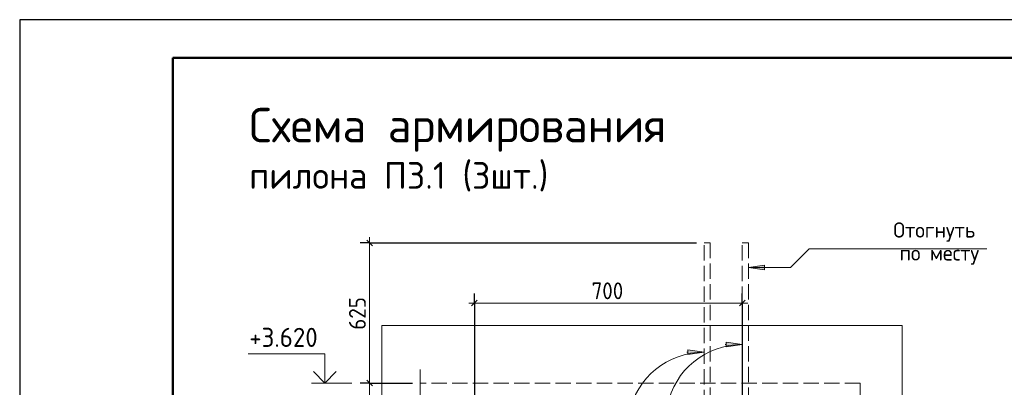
# Model space of a CAD drawing. Header units: millimetres. Extents: x 0 to 42000, y 0 to 29700.
# Tile 9 of 18: x 0 to 12870, y 24895 to 29700. Entities that reach past the tile are written whole.
import ezdxf

# ---------------------------------------------------------------- set-up
doc = ezdxf.new("R2010")
doc.units = ezdxf.units.MM
doc.linetypes.add('______2', pattern=[270, 200, -70])
for name, color, linetype, lineweight in [('Standard', 7, 'Continuous', 25), ('ЖБ Перекрытие верхний уровень', 7, 'Continuous', 18), ('Заголовок чертежа', 7, 'Continuous', 25), ('Позиционная метка диаметр_ шаг', 7, 'Continuous', 13), ('Примечания', 7, 'Continuous', 13), ('Размерная линия_ общее', 7, 'Continuous', 13)]:
    doc.layers.add(name, color=color, linetype=linetype, lineweight=lineweight)
doc.styles.add('ISOCPEUR', font='txt')

msp = doc.modelspace()

# ---------------------------------------------------------------- hatches: boundary and pattern name
at = {"layer": 'Примечания', "linetype": 'Continuous', "lineweight": 13, "transparency": 33554687}
msp.add_hatch(color=7, dxfattribs=at).paths.add_polyline_path([(9735, 26492), (9525, 26462), (9735, 26432)])
for points in [[(9235, 25485), (9445, 25455), (9235, 25425)], [(8735, 25385), (8945, 25355), (8735, 25325)]]:
    msp.add_hatch(color=7, dxfattribs=at).paths.add_polyline_path(points, flags=16)

# ---------------------------------------------------------------- linework, layer by layer
at = {"layer": 'Standard', "color": 7, "linetype": 'Continuous', "lineweight": 25, "transparency": 33554687}
msp.add_line((2000, 29200), (2000, 1058), dxfattribs=at)
at = {"layer": 'Standard', "color": 7, "linetype": 'Continuous', "lineweight": 13, "transparency": 33554687}
msp.add_line((4343, 24951), (3813, 24951), dxfattribs=at)
at = {"layer": 'Standard', "color": 7, "linetype": 'Continuous', "lineweight": 25, "transparency": 33554687}
msp.add_lwpolyline([(0, 0), (42000, 0), (42000, 29700), (0, 29700), (0, 0)], close=True, dxfattribs=at)
at = {"layer": 'Standard', "color": 7, "linetype": 'Continuous', "lineweight": 50, "transparency": 33554687}
msp.add_lwpolyline([(2000, 29200), (41500, 29200), (41500, 500), (2000, 500), (2000, 29200)], close=True, dxfattribs=at)
at = {"layer": 'Standard', "color": 7, "linetype": 'Continuous', "lineweight": 13, "transparency": 33554687}
for points in [[(23000, 29200), (2000, 29200), (2000, 500), (23000, 500), (23000, 29200)], [(3988, 24951), (3988, 25331), (2988, 25331)]]:
    msp.add_lwpolyline(points, dxfattribs=at)
at = {"layer": 'Standard', "color": 254, "linetype": 'Continuous', "lineweight": 18, "true_color": 0xc4c4ff, "transparency": 33554687}
msp.add_lwpolyline([(4735, 3051), (11535, 3051), (11535, 25701), (4735, 25701), (4735, 3051)], dxfattribs=at)
at = {"layer": 'Standard', "color": 7, "linetype": 'Continuous', "lineweight": 35, "transparency": 33554687}
msp.add_lwpolyline([(4136, 25100), (3988, 24951), (3839, 25100)], dxfattribs=at)
at = {"layer": 'ЖБ Перекрытие верхний уровень', "color": 7, "linetype": '______2', "lineweight": 18, "transparency": 33554687}
for p, q in [((10985, 24951), (5235, 24951)), ((10985, 23951), (10985, 24951))]:
    msp.add_line(p, q, dxfattribs=at)
at = {"layer": 'Примечания', "color": 7, "linetype": '______2', "lineweight": 13, "transparency": 33554687}
for p, q in [((8945, 24394), (8945, 26782)), ((8945, 26782), (9025, 26782)), ((9025, 26782), (9025, 24382)), ((9445, 24394), (9445, 26782)), ((9445, 26782), (9525, 26782)), ((9525, 26782), (9525, 24382))]:
    msp.add_line(p, q, dxfattribs=at)
at = {"layer": 'Примечания', "color": 7, "linetype": 'Continuous', "lineweight": 13, "transparency": 33554687}
for p, q in [((9735, 26492), (9525, 26462)), ((9525, 26462), (9525, 26462)), ((9525, 26462), (9525, 26462)), ((9525, 26462), (9525, 26462)), ((9525, 26462), (9735, 26432)), ((9735, 26432), (9735, 26492)), ((9735, 26462), (9750, 26462)), ((9235, 25425), (9235, 25485)), ((9235, 25485), (9445, 25455)), ((8735, 25355), (8720, 25355)), ((8735, 25325), (8735, 25385)), ((8735, 25385), (8945, 25355)), ((8945, 25355), (8735, 25325)), ((8945, 25355), (8945, 25355)), ((8945, 25355), (8945, 25355)), ((8945, 25355), (8945, 25355)), ((9235, 25455), (9220, 25455)), ((9445, 25455), (9235, 25425)), ((9445, 25455), (9445, 25455)), ((9445, 25455), (9445, 25455)), ((9445, 25455), (9445, 25455)), ((5235, 25126), (5235, 24492))]:
    msp.add_line(p, q, dxfattribs=at)
msp.add_lwpolyline([(12640, 26707), (10320, 26707), (10075, 26462), (9525, 26462)], dxfattribs=at)
for centre in [(8945, 24355), (9445, 24455)]:
    msp.add_arc(centre, 1000, 90, 168.397, dxfattribs=at)
at = {"layer": 'Размерная линия_ общее', "color": 253, "linetype": 'Continuous', "lineweight": -3, "true_color": 0xa0a0a0, "transparency": 33554687}
for p, q in [((4574, 26782), (4449, 26782)), ((4574, 26782), (4699, 26782)), ((4574, 26782), (8845, 26782)), ((5945, 25996), (5945, 26121)), ((9445, 25996), (9445, 26121)), ((5945, 25996), (5945, 25871)), ((5945, 25996), (5945, 24756)), ((9445, 25996), (9445, 25871)), ((9445, 25996), (9445, 24756)), ((4574, 24951), (4449, 24951)), ((4574, 24951), (4699, 24951)), ((4574, 24951), (5135, 24951))]:
    msp.add_line(p, q, dxfattribs=at)
at = {"layer": 'Размерная линия_ общее', "color": 7, "linetype": 'Continuous', "lineweight": 25, "transparency": 33554687}
for p, q in [((4536, 26819), (4611, 26744)), ((5907, 25958), (5982, 26033)), ((9407, 25958), (9482, 26033)), ((4536, 24989), (4611, 24914))]:
    msp.add_line(p, q, dxfattribs=at)
at = {"layer": 'Размерная линия_ общее', "color": 7, "linetype": 'Continuous', "lineweight": 13, "transparency": 33554687}
for p, q in [((4574, 26782), (4574, 26857)), ((5945, 25996), (5870, 25996)), ((5945, 25996), (9445, 25996)), ((9445, 25996), (9520, 25996)), ((4574, 24951), (4574, 23951))]:
    msp.add_line(p, q, dxfattribs=at)
msp.add_lwpolyline([(4574, 26782), (4574, 25544), (4574, 25544), (4574, 24951)], dxfattribs=at)

# ---------------------------------------------------------------- texts
at = {"layer": 'Standard', "color": 7, "linetype": 'Continuous', "lineweight": 25, "transparency": 33554687, "insert": (3000, 25423), "char_height": 250, "width": 1067.86, "attachment_point": 7, "style": 'ISOCPEUR'}
msp.add_mtext('\\W0.95;+3.620', dxfattribs=at)
at = {"layer": 'Заголовок чертежа', "color": 7, "linetype": 'Continuous', "lineweight": 50, "transparency": 33554687, "attachment_point": 7, "style": 'ISOCPEUR'}
for s, insert, char_height, width in [('\\W0.98;Схема армирования', (3000, 27975), 450, 5752.75), ('\\W0.97;пилона П3.1 (3шт.)', (3000, 27455), 350, 4156.98)]:
    msp.add_mtext(s, dxfattribs=dict(at, insert=insert, char_height=char_height, width=width))
at = {"layer": 'Позиционная метка диаметр_ шаг', "color": 7, "linetype": 'Continuous', "lineweight": 18, "transparency": 33554687, "char_height": 200, "attachment_point": 7, "style": 'ISOCPEUR'}
for s, insert, width in [('\\W0.97;Отогнуть', (11420, 26797), 1316.06), ('\\W0.97;по месту', (11500, 26497), 1236.08)]:
    msp.add_mtext(s, dxfattribs=dict(at, insert=insert, width=width))
at = {"layer": 'Размерная линия_ общее', "color": 7, "linetype": 'Continuous', "lineweight": 25, "transparency": 33554687, "insert": (7475, 26046), "char_height": 220, "width": 561.98, "attachment_point": 7, "style": 'ISOCPEUR'}
msp.add_mtext('\\W0.91;700', dxfattribs=at)
at = {"layer": 'Размерная линия_ общее', "color": 7, "linetype": 'Continuous', "lineweight": 25, "transparency": 33554687, "insert": (4524, 25647), "char_height": 220, "width": 561.99, "attachment_point": 7, "rotation": 90, "style": 'ISOCPEUR'}
msp.add_mtext('\\W0.91;625', dxfattribs=at)

doc.saveas('drawing.dxf')
